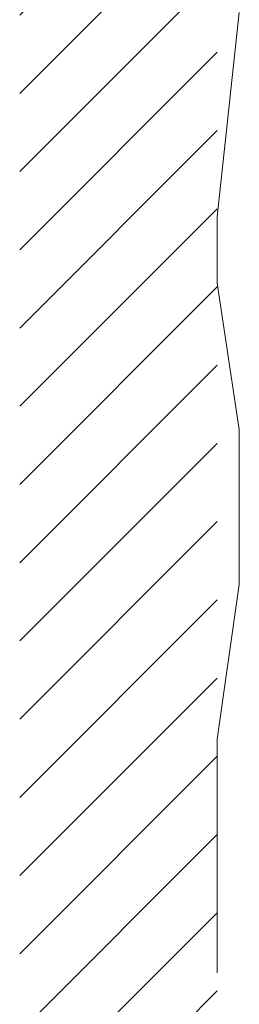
# Model space of a CAD drawing. Header units: millimetres. Extents: x -3165 to 47090, y -1932 to 8822.
# Tile 5 of 59: x 6395 to 6593, y 2552 to 3442. Entities that reach past the tile are written whole.
import ezdxf

# ---------------------------------------------------------------- set-up
doc = ezdxf.new("R2010")
doc.units = ezdxf.units.MM
doc.layers.add('A-DETL', color=90, linetype='Continuous', lineweight=18)
doc.layers.add('A-DETL-GENF', color=92, linetype='Continuous', lineweight=18)

msp = doc.modelspace()

# ---------------------------------------------------------------- hatches: boundary and pattern name
at = {"layer": 'A-DETL-GENF'}
h = msp.add_hatch(dxfattribs=at)
h.set_pattern_fill('FP_9', color=231, style=0, pattern_type=2)
h.set_pattern_definition([(45, (6343.337, 0), (-35.35534, 35.35534), [])])
h.paths.add_polyline_path([(6573.49, 1315), (6573.49, 5173.8), (6394.87, 5173.8), (6394.87, 1315)], flags=0)

# ---------------------------------------------------------------- linework, layer by layer
at = {"layer": 'A-DETL'}
for p, q in [((6593.49, 3448.09), (6573.49, 3263.33)), ((6573.49, 3263.33), (6573.49, 3203.33)), ((6573.49, 3203.33), (6593.49, 3071.14)), ((6593.49, 3071.14), (6593.49, 3011.14)), ((6593.49, 3011.14), (6593.49, 2931.14)), ((6593.49, 2931.14), (6573.49, 2791.17)), ((6573.49, 2791.17), (6573.49, 2580))]:
    msp.add_line(p, q, dxfattribs=at)

doc.saveas('drawing.dxf')
